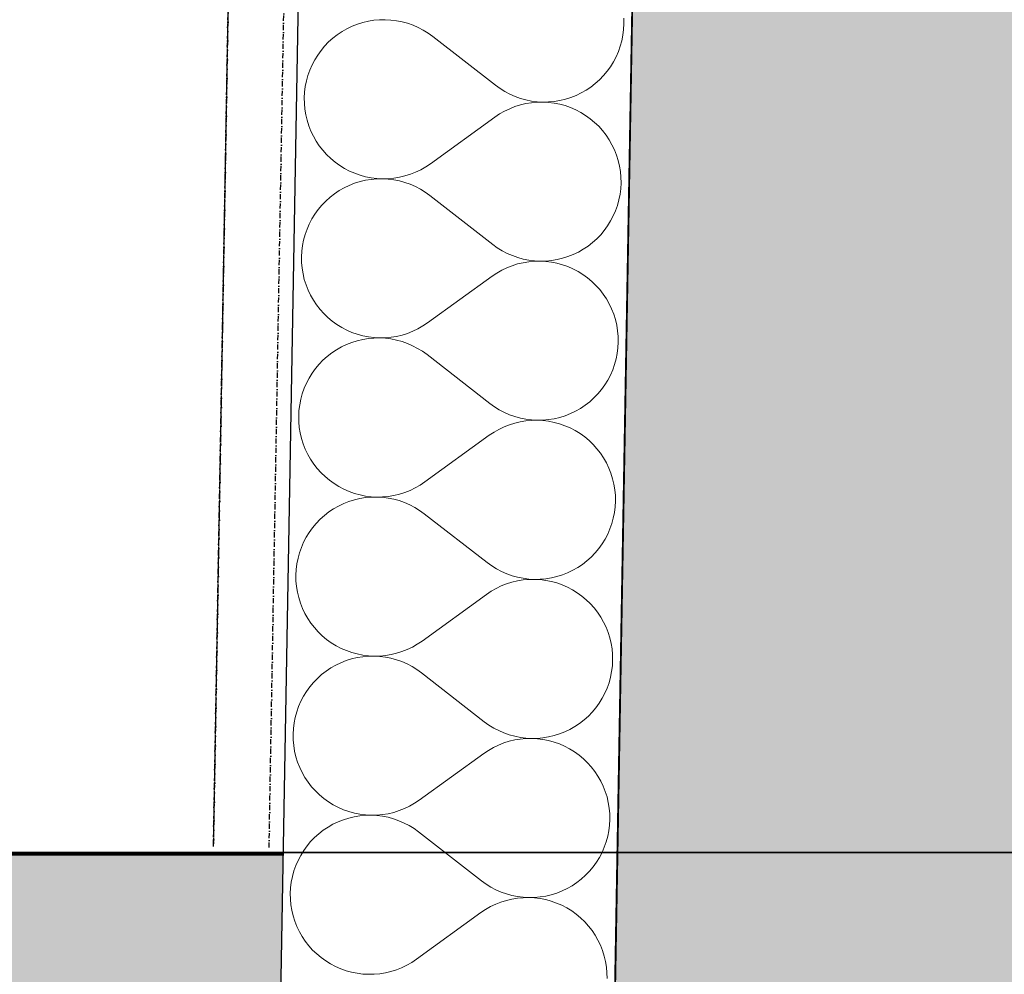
# Model space of a CAD drawing. Header units: millimetres. Extents: x -28761 to 4793, y -4271 to 20239.
# Tile 8 of 256: x -20761 to -20290, y 667 to 1125. Entities that reach past the tile are written whole.
import ezdxf

# ---------------------------------------------------------------- set-up
doc = ezdxf.new("R2010")
doc.units = ezdxf.units.MM
doc.header["$MEASUREMENT"] = 0
for name, pattern in [('Telekomunikacni vodic', [9.25, 3, -0.75, 3, -0.75, 0.125, -0.75, 0.125, -0.75]), ('Wipeout_Contour', [1000, 0, -1000]), ('Čerchovaná M', [4.5, 2.5, -0.85, 0.3, -0.85]), ('Čerchovaná S', [3.5, 1.5, -0.85, 0.3, -0.85])]:
    doc.linetypes.add(name, pattern=pattern)
for name, color, linetype in [('5._POHLED ZÁPADNÍ_1_2D prvky - obecné', 7, 'Continuous'), ('5._POHLED ZÁPADNÍ_1_Konstrukce - nenosné', 7, 'Continuous'), ('5._POHLED ZÁPADNÍ_1_Konstrukce - nosné', 7, 'Continuous'), ('5._POHLED ZÁPADNÍ_1_Nové_Konstrukce - nosné', 7, 'Continuous'), ('5._POHLED ZÁPADNÍ_1_Nové_Výplně - Povrchové', 7, 'Continuous'), ('5._POHLED ZÁPADNÍ_1_Nové_Výplně – Řezové', 7, 'Continuous'), ('5._POHLED ZÁPADNÍ_1_Nové_ZJEDNODUŠENÝ DVŮR', 7, 'Continuous'), ('5._POHLED ZÁPADNÍ_1_TZB - elektroinstalace', 7, 'Continuous'), ('5._POHLED ZÁPADNÍ_1_Výplně – Řezové', 7, 'Continuous')]:
    doc.layers.add(name, color=color, linetype=linetype)

# ---------------------------------------------------------------- blocks, each defined once
blk = doc.blocks.new('*X26', base_point=(-30186.65, -6515.26))
at = {"layer": '5._POHLED ZÁPADNÍ_1_Nové_Výplně – Řezové', "color": 21, "linetype": 'Continuous', "lineweight": 20, "true_color": 0xffaaaa}
for p, q in [((-20599.35, 1122.36), (-20601.89, 1121.36)), ((-20596.76, 1123.17), (-20599.35, 1122.36)), ((-20594.11, 1123.79), (-20596.76, 1123.17)), ((-20591.42, 1124.23), (-20594.11, 1123.79)), ((-20588.71, 1124.47), (-20591.42, 1124.23)), ((-20585.99, 1124.52), (-20588.71, 1124.47)), ((-20583.28, 1124.37), (-20585.99, 1124.52)), ((-20580.58, 1124.03), (-20583.28, 1124.37)), ((-20577.91, 1123.5), (-20580.58, 1124.03)), ((-20575.29, 1122.78), (-20577.91, 1123.5)), ((-20572.72, 1121.87), (-20575.29, 1122.78)), ((-20471.9, 1119.79), (-20471.75, 1122.51)), ((-20471.75, 1122.51), (-20471.8, 1125.23)), ((-20606.7, 1118.84), (-20608.97, 1117.33)), ((-20604.34, 1120.19), (-20606.7, 1118.84)), ((-20601.89, 1121.36), (-20604.34, 1120.19)), ((-20570.23, 1120.78), (-20572.72, 1121.87)), ((-20567.82, 1119.52), (-20570.23, 1120.78)), ((-20565.5, 1118.09), (-20567.82, 1119.52)), ((-20563.3, 1116.5), (-20565.5, 1118.09)), ((-20472.23, 1117.09), (-20471.9, 1119.79)), ((-20613.14, 1113.84), (-20615.03, 1111.89)), ((-20611.12, 1115.66), (-20613.14, 1113.84)), ((-20608.97, 1117.33), (-20611.12, 1115.66)), ((-20563.3, 1116.5), (-20533.23, 1093.11)), ((-20473.48, 1111.8), (-20472.76, 1114.42)), ((-20472.76, 1114.42), (-20472.23, 1117.09)), ((-20616.77, 1109.8), (-20618.36, 1107.59)), ((-20615.03, 1111.89), (-20616.77, 1109.8)), ((-20475.47, 1106.74), (-20474.39, 1109.23)), ((-20474.39, 1109.23), (-20473.48, 1111.8)), ((-20619.79, 1105.28), (-20621.06, 1102.87)), ((-20618.36, 1107.59), (-20619.79, 1105.28)), ((-20478.16, 1102.01), (-20476.73, 1104.33)), ((-20476.73, 1104.33), (-20475.47, 1106.74)), ((-20622.14, 1100.37), (-20623.05, 1097.81)), ((-20621.06, 1102.87), (-20622.14, 1100.37)), ((-20481.5, 1097.72), (-20479.76, 1099.81)), ((-20479.76, 1099.81), (-20478.16, 1102.01)), ((-20623.76, 1095.18), (-20624.3, 1092.52)), ((-20623.05, 1097.81), (-20623.76, 1095.18)), ((-20487.56, 1092.27), (-20485.41, 1093.94)), ((-20485.41, 1093.94), (-20483.39, 1095.76)), ((-20483.39, 1095.76), (-20481.5, 1097.72)), ((-20624.63, 1089.82), (-20624.78, 1087.1)), ((-20624.3, 1092.52), (-20624.63, 1089.82)), ((-20533.23, 1093.11), (-20531.02, 1091.52)), ((-20531.02, 1091.52), (-20528.71, 1090.08)), ((-20528.71, 1090.08), (-20526.3, 1088.82)), ((-20494.64, 1088.24), (-20492.19, 1089.42)), ((-20492.19, 1089.42), (-20489.82, 1090.76)), ((-20489.82, 1090.76), (-20487.56, 1092.27)), ((-20624.78, 1087.1), (-20624.73, 1084.38)), ((-20526.3, 1088.82), (-20523.81, 1087.73)), ((-20523.81, 1087.73), (-20521.24, 1086.83)), ((-20521.24, 1086.83), (-20518.62, 1086.11)), ((-20515.96, 1084.79), (-20518.65, 1084.35)), ((-20518.62, 1086.11), (-20515.95, 1085.57)), ((-20513.26, 1085.04), (-20515.96, 1084.79)), ((-20515.95, 1085.57), (-20513.25, 1085.23)), ((-20510.53, 1085.09), (-20513.26, 1085.04)), ((-20513.25, 1085.23), (-20510.53, 1085.09)), ((-20510.53, 1085.09), (-20507.81, 1085.14)), ((-20507.82, 1084.94), (-20510.53, 1085.09)), ((-20505.12, 1084.61), (-20507.82, 1084.94)), ((-20507.81, 1085.14), (-20505.11, 1085.38)), ((-20502.45, 1084.08), (-20505.12, 1084.61)), ((-20505.11, 1085.38), (-20502.42, 1085.81)), ((-20502.42, 1085.81), (-20499.77, 1086.44)), ((-20499.77, 1086.44), (-20497.18, 1087.25)), ((-20497.18, 1087.25), (-20494.64, 1088.24)), ((-20624.73, 1084.38), (-20624.49, 1081.67)), ((-20624.49, 1081.67), (-20624.05, 1078.98)), ((-20528.88, 1080.73), (-20531.24, 1079.39)), ((-20526.42, 1081.91), (-20528.88, 1080.73)), ((-20523.89, 1082.91), (-20526.42, 1081.91)), ((-20521.3, 1083.73), (-20523.89, 1082.91)), ((-20518.65, 1084.35), (-20521.3, 1083.73)), ((-20499.83, 1083.36), (-20502.45, 1084.08)), ((-20497.26, 1082.46), (-20499.83, 1083.36)), ((-20494.76, 1081.37), (-20497.26, 1082.46)), ((-20492.35, 1080.12), (-20494.76, 1081.37)), ((-20490.04, 1078.69), (-20492.35, 1080.12)), ((-20624.05, 1078.98), (-20623.42, 1076.34)), ((-20623.42, 1076.34), (-20622.61, 1073.74)), ((-20564.37, 1055.56), (-20533.5, 1077.87)), ((-20531.24, 1079.39), (-20533.5, 1077.87)), ((-20487.83, 1077.1), (-20490.04, 1078.69)), ((-20485.74, 1075.35), (-20487.83, 1077.1)), ((-20483.78, 1073.47), (-20485.74, 1075.35)), ((-20622.61, 1073.74), (-20621.61, 1071.21)), ((-20621.61, 1071.21), (-20620.44, 1068.76)), ((-20481.96, 1071.44), (-20483.78, 1073.47)), ((-20480.29, 1069.3), (-20481.96, 1071.44)), ((-20620.44, 1068.76), (-20619.09, 1066.39)), ((-20619.09, 1066.39), (-20617.58, 1064.13)), ((-20478.78, 1067.03), (-20480.29, 1069.3)), ((-20477.43, 1064.67), (-20478.78, 1067.03)), ((-20617.58, 1064.13), (-20615.91, 1061.98)), ((-20615.91, 1061.98), (-20614.09, 1059.96)), ((-20476.26, 1062.22), (-20477.43, 1064.67)), ((-20475.26, 1059.69), (-20476.26, 1062.22)), ((-20614.09, 1059.96), (-20612.13, 1058.07)), ((-20612.13, 1058.07), (-20610.04, 1056.33)), ((-20610.04, 1056.33), (-20607.83, 1054.74)), ((-20474.45, 1057.09), (-20475.26, 1059.69)), ((-20473.82, 1054.44), (-20474.45, 1057.09)), ((-20607.83, 1054.74), (-20605.52, 1053.31)), ((-20605.52, 1053.31), (-20603.11, 1052.05)), ((-20603.11, 1052.05), (-20600.61, 1050.97)), ((-20573.98, 1050.52), (-20571.45, 1051.52)), ((-20571.45, 1051.52), (-20569, 1052.69)), ((-20569, 1052.69), (-20566.63, 1054.04)), ((-20566.63, 1054.04), (-20564.37, 1055.56)), ((-20473.38, 1051.76), (-20473.82, 1054.44)), ((-20473.14, 1049.05), (-20473.38, 1051.76)), ((-20598.1, 1046.99), (-20600.7, 1046.18)), ((-20600.61, 1050.97), (-20598.04, 1050.07)), ((-20595.45, 1047.62), (-20598.1, 1046.99)), ((-20598.04, 1050.07), (-20595.42, 1049.35)), ((-20592.77, 1048.05), (-20595.45, 1047.62)), ((-20595.42, 1049.35), (-20592.75, 1048.82)), ((-20590.06, 1048.29), (-20592.77, 1048.05)), ((-20592.75, 1048.82), (-20590.05, 1048.48)), ((-20587.34, 1048.34), (-20590.06, 1048.29)), ((-20590.05, 1048.48), (-20587.34, 1048.34)), ((-20587.34, 1048.34), (-20584.62, 1048.39)), ((-20584.62, 1048.19), (-20587.34, 1048.34)), ((-20584.62, 1048.39), (-20581.91, 1048.64)), ((-20581.92, 1047.85), (-20584.62, 1048.19)), ((-20579.25, 1047.32), (-20581.92, 1047.85)), ((-20581.91, 1048.64), (-20579.22, 1049.07)), ((-20576.63, 1046.6), (-20579.25, 1047.32)), ((-20579.22, 1049.07), (-20576.57, 1049.7)), ((-20576.57, 1049.7), (-20573.98, 1050.52)), ((-20473.09, 1046.33), (-20473.14, 1049.05)), ((-20608.05, 1042.66), (-20610.31, 1041.15)), ((-20605.68, 1044.01), (-20608.05, 1042.66)), ((-20603.23, 1045.18), (-20605.68, 1044.01)), ((-20600.7, 1046.18), (-20603.23, 1045.18)), ((-20574.06, 1045.69), (-20576.63, 1046.6)), ((-20571.57, 1044.61), (-20574.06, 1045.69)), ((-20569.16, 1043.34), (-20571.57, 1044.61)), ((-20566.85, 1041.91), (-20569.16, 1043.34)), ((-20473.58, 1040.91), (-20473.24, 1043.61)), ((-20473.24, 1043.61), (-20473.09, 1046.33)), ((-20614.48, 1037.67), (-20616.37, 1035.71)), ((-20612.46, 1039.48), (-20614.48, 1037.67)), ((-20610.31, 1041.15), (-20612.46, 1039.48)), ((-20564.64, 1040.32), (-20566.85, 1041.91)), ((-20564.64, 1040.32), (-20534.57, 1016.93)), ((-20474.83, 1035.62), (-20474.11, 1038.24)), ((-20474.11, 1038.24), (-20473.58, 1040.91)), ((-20618.11, 1033.62), (-20619.71, 1031.41)), ((-20616.37, 1035.71), (-20618.11, 1033.62)), ((-20476.82, 1030.56), (-20475.73, 1033.05)), ((-20475.73, 1033.05), (-20474.83, 1035.62)), ((-20621.14, 1029.1), (-20622.4, 1026.69)), ((-20619.71, 1031.41), (-20621.14, 1029.1)), ((-20479.51, 1025.83), (-20478.08, 1028.15)), ((-20478.08, 1028.15), (-20476.82, 1030.56)), ((-20623.48, 1024.19), (-20624.39, 1021.63)), ((-20622.4, 1026.69), (-20623.48, 1024.19)), ((-20482.84, 1021.54), (-20481.1, 1023.63)), ((-20481.1, 1023.63), (-20479.51, 1025.83)), ((-20625.11, 1019.01), (-20625.64, 1016.34)), ((-20624.39, 1021.63), (-20625.11, 1019.01)), ((-20486.76, 1017.76), (-20484.73, 1019.58)), ((-20484.73, 1019.58), (-20482.84, 1021.54)), ((-20625.64, 1016.34), (-20625.98, 1013.64)), ((-20534.57, 1016.93), (-20532.37, 1015.34)), ((-20532.37, 1015.34), (-20530.05, 1013.91)), ((-20530.05, 1013.91), (-20527.64, 1012.64)), ((-20493.53, 1013.24), (-20491.17, 1014.58)), ((-20491.17, 1014.58), (-20488.9, 1016.1)), ((-20488.9, 1016.1), (-20486.76, 1017.76)), ((-20625.98, 1013.64), (-20626.12, 1010.92)), ((-20626.12, 1010.92), (-20626.07, 1008.2)), ((-20527.64, 1012.64), (-20525.15, 1011.56)), ((-20525.15, 1011.56), (-20522.58, 1010.65)), ((-20522.58, 1010.65), (-20519.96, 1009.93)), ((-20519.96, 1009.93), (-20517.29, 1009.4)), ((-20517.29, 1009.4), (-20514.59, 1009.06)), ((-20514.59, 1009.06), (-20511.88, 1008.91)), ((-20509.16, 1008.96), (-20506.45, 1009.2)), ((-20506.45, 1009.2), (-20503.76, 1009.63)), ((-20503.76, 1009.63), (-20501.11, 1010.26)), ((-20501.11, 1010.26), (-20498.52, 1011.07)), ((-20498.52, 1011.07), (-20495.98, 1012.07)), ((-20495.98, 1012.07), (-20493.53, 1013.24)), ((-20626.07, 1008.2), (-20625.83, 1005.49)), ((-20625.83, 1005.49), (-20625.39, 1002.81)), ((-20530.22, 1004.56), (-20532.58, 1003.21)), ((-20527.76, 1005.73), (-20530.22, 1004.56)), ((-20525.23, 1006.73), (-20527.76, 1005.73)), ((-20522.64, 1007.55), (-20525.23, 1006.73)), ((-20519.99, 1008.18), (-20522.64, 1007.55)), ((-20517.31, 1008.61), (-20519.99, 1008.18)), ((-20514.6, 1008.86), (-20517.31, 1008.61)), ((-20511.88, 1008.91), (-20514.6, 1008.86)), ((-20511.88, 1008.91), (-20509.16, 1008.96)), ((-20509.16, 1008.77), (-20511.88, 1008.91)), ((-20506.46, 1008.43), (-20509.16, 1008.77)), ((-20503.79, 1007.9), (-20506.46, 1008.43)), ((-20501.17, 1007.18), (-20503.79, 1007.9)), ((-20498.6, 1006.28), (-20501.17, 1007.18)), ((-20496.11, 1005.2), (-20498.6, 1006.28)), ((-20493.69, 1003.94), (-20496.11, 1005.2)), ((-20625.39, 1002.81), (-20624.76, 1000.16)), ((-20624.76, 1000.16), (-20623.95, 997.56)), ((-20565.71, 979.38), (-20534.84, 1001.69)), ((-20532.58, 1003.21), (-20534.84, 1001.69)), ((-20491.38, 1002.51), (-20493.69, 1003.94)), ((-20489.17, 1000.92), (-20491.38, 1002.51)), ((-20487.08, 999.18), (-20489.17, 1000.92)), ((-20623.95, 997.56), (-20622.95, 995.03)), ((-20622.95, 995.03), (-20621.78, 992.58)), ((-20485.12, 997.29), (-20487.08, 999.18)), ((-20483.3, 995.26), (-20485.12, 997.29)), ((-20481.63, 993.12), (-20483.3, 995.26)), ((-20621.78, 992.58), (-20620.43, 990.21)), ((-20620.43, 990.21), (-20618.92, 987.95)), ((-20480.12, 990.86), (-20481.63, 993.12)), ((-20478.77, 988.49), (-20480.12, 990.86)), ((-20618.92, 987.95), (-20617.25, 985.81)), ((-20617.25, 985.81), (-20615.43, 983.78)), ((-20477.6, 986.04), (-20478.77, 988.49)), ((-20476.6, 983.51), (-20477.6, 986.04)), ((-20615.43, 983.78), (-20613.47, 981.89)), ((-20613.47, 981.89), (-20611.38, 980.15)), ((-20475.79, 980.91), (-20476.6, 983.51)), ((-20475.16, 978.26), (-20475.79, 980.91)), ((-20611.38, 980.15), (-20609.17, 978.56)), ((-20609.17, 978.56), (-20606.86, 977.13)), ((-20606.86, 977.13), (-20604.45, 975.87)), ((-20572.79, 975.34), (-20570.34, 976.51)), ((-20570.34, 976.51), (-20567.97, 977.86)), ((-20567.97, 977.86), (-20565.71, 979.38)), ((-20474.73, 975.58), (-20475.16, 978.26)), ((-20604.45, 975.87), (-20601.95, 974.79)), ((-20601.95, 974.79), (-20599.39, 973.89)), ((-20596.79, 971.44), (-20599.44, 970.81)), ((-20599.39, 973.89), (-20596.76, 973.17)), ((-20594.11, 971.87), (-20596.79, 971.44)), ((-20596.76, 973.17), (-20594.09, 972.64)), ((-20591.4, 972.11), (-20594.11, 971.87)), ((-20594.09, 972.64), (-20591.39, 972.3)), ((-20588.68, 972.16), (-20591.4, 972.11)), ((-20591.39, 972.3), (-20588.68, 972.16)), ((-20588.68, 972.16), (-20585.96, 972.21)), ((-20585.96, 972.01), (-20588.68, 972.16)), ((-20585.96, 972.21), (-20583.25, 972.46)), ((-20583.26, 971.67), (-20585.96, 972.01)), ((-20580.59, 971.14), (-20583.26, 971.67)), ((-20583.25, 972.46), (-20580.56, 972.89)), ((-20580.56, 972.89), (-20577.92, 973.52)), ((-20577.92, 973.52), (-20575.32, 974.34)), ((-20575.32, 974.34), (-20572.79, 975.34)), ((-20474.48, 972.87), (-20474.73, 975.58)), ((-20474.43, 970.15), (-20474.48, 972.87)), ((-20607.02, 967.83), (-20609.39, 966.49)), ((-20604.57, 969), (-20607.02, 967.83)), ((-20602.04, 970), (-20604.57, 969)), ((-20599.44, 970.81), (-20602.04, 970)), ((-20577.97, 970.42), (-20580.59, 971.14)), ((-20575.4, 969.51), (-20577.97, 970.42)), ((-20572.91, 968.43), (-20575.4, 969.51)), ((-20570.5, 967.16), (-20572.91, 968.43)), ((-20568.19, 965.73), (-20570.5, 967.16)), ((-20474.92, 964.73), (-20474.58, 967.43)), ((-20474.58, 967.43), (-20474.43, 970.15)), ((-20613.8, 963.31), (-20615.82, 961.49)), ((-20611.65, 964.97), (-20613.8, 963.31)), ((-20609.39, 966.49), (-20611.65, 964.97)), ((-20565.98, 964.14), (-20568.19, 965.73)), ((-20565.98, 964.14), (-20535.91, 940.75)), ((-20476.17, 959.44), (-20475.45, 962.06)), ((-20475.45, 962.06), (-20474.92, 964.73)), ((-20619.46, 957.44), (-20621.05, 955.24)), ((-20617.71, 959.53), (-20619.46, 957.44)), ((-20615.82, 961.49), (-20617.71, 959.53)), ((-20477.07, 956.88), (-20476.17, 959.44)), ((-20622.48, 952.92), (-20623.74, 950.51)), ((-20621.05, 955.24), (-20622.48, 952.92)), ((-20479.42, 951.97), (-20478.16, 954.38)), ((-20478.16, 954.38), (-20477.07, 956.88)), ((-20624.82, 948.02), (-20625.73, 945.45)), ((-20623.74, 950.51), (-20624.82, 948.02)), ((-20482.44, 947.45), (-20480.85, 949.66)), ((-20480.85, 949.66), (-20479.42, 951.97)), ((-20625.73, 945.45), (-20626.45, 942.83)), ((-20488.1, 941.59), (-20486.07, 943.4)), ((-20486.07, 943.4), (-20484.18, 945.36)), ((-20484.18, 945.36), (-20482.44, 947.45)), ((-20626.98, 940.16), (-20627.32, 937.46)), ((-20626.45, 942.83), (-20626.98, 940.16)), ((-20535.91, 940.75), (-20533.71, 939.16)), ((-20533.71, 939.16), (-20531.39, 937.73)), ((-20494.87, 937.06), (-20492.51, 938.41)), ((-20492.51, 938.41), (-20490.25, 939.92)), ((-20490.25, 939.92), (-20488.1, 941.59)), ((-20627.32, 937.46), (-20627.46, 934.74)), ((-20627.46, 934.74), (-20627.41, 932.02)), ((-20531.39, 937.73), (-20528.98, 936.46)), ((-20528.98, 936.46), (-20526.49, 935.38)), ((-20526.49, 935.38), (-20523.92, 934.47)), ((-20523.92, 934.47), (-20521.3, 933.75)), ((-20521.3, 933.75), (-20518.63, 933.22)), ((-20505.1, 933.45), (-20502.45, 934.08)), ((-20502.45, 934.08), (-20499.86, 934.89)), ((-20499.86, 934.89), (-20497.33, 935.89)), ((-20497.33, 935.89), (-20494.87, 937.06)), ((-20627.41, 932.02), (-20627.17, 929.31)), ((-20627.17, 929.31), (-20626.73, 926.63)), ((-20529.11, 929.55), (-20531.56, 928.38)), ((-20526.57, 930.55), (-20529.11, 929.55)), ((-20523.98, 931.37), (-20526.57, 930.55)), ((-20521.33, 932), (-20523.98, 931.37)), ((-20518.65, 932.43), (-20521.33, 932)), ((-20515.94, 932.68), (-20518.65, 932.43)), ((-20518.63, 933.22), (-20515.93, 932.88)), ((-20513.22, 932.73), (-20515.94, 932.68)), ((-20515.93, 932.88), (-20513.22, 932.73)), ((-20513.22, 932.73), (-20510.5, 932.78)), ((-20510.5, 932.59), (-20513.22, 932.73)), ((-20510.5, 932.78), (-20507.79, 933.02)), ((-20507.8, 932.25), (-20510.5, 932.59)), ((-20505.13, 931.72), (-20507.8, 932.25)), ((-20507.79, 933.02), (-20505.1, 933.45)), ((-20502.51, 931), (-20505.13, 931.72)), ((-20499.94, 930.1), (-20502.51, 931)), ((-20497.45, 929.02), (-20499.94, 930.1)), ((-20495.04, 927.76), (-20497.45, 929.02)), ((-20626.73, 926.63), (-20626.11, 923.98)), ((-20567.06, 903.2), (-20536.18, 925.51)), ((-20533.92, 927.03), (-20536.18, 925.51)), ((-20531.56, 928.38), (-20533.92, 927.03)), ((-20492.72, 926.33), (-20495.04, 927.76)), ((-20490.51, 924.74), (-20492.72, 926.33)), ((-20488.42, 923), (-20490.51, 924.74)), ((-20626.11, 923.98), (-20625.29, 921.38)), ((-20625.29, 921.38), (-20624.3, 918.85)), ((-20486.47, 921.11), (-20488.42, 923)), ((-20484.65, 919.09), (-20486.47, 921.11)), ((-20624.3, 918.85), (-20623.12, 916.4)), ((-20623.12, 916.4), (-20621.77, 914.04)), ((-20482.98, 916.94), (-20484.65, 919.09)), ((-20481.46, 914.68), (-20482.98, 916.94)), ((-20621.77, 914.04), (-20620.26, 911.77)), ((-20620.26, 911.77), (-20618.59, 909.63)), ((-20480.12, 912.31), (-20481.46, 914.68)), ((-20478.94, 909.86), (-20480.12, 912.31)), ((-20618.59, 909.63), (-20616.77, 907.6)), ((-20616.77, 907.6), (-20614.81, 905.72)), ((-20614.81, 905.72), (-20612.72, 903.97)), ((-20477.94, 907.33), (-20478.94, 909.86)), ((-20477.13, 904.73), (-20477.94, 907.33)), ((-20612.72, 903.97), (-20610.52, 902.38)), ((-20610.52, 902.38), (-20608.2, 900.95)), ((-20608.2, 900.95), (-20605.79, 899.7)), ((-20571.68, 900.33), (-20569.32, 901.68)), ((-20569.32, 901.68), (-20567.06, 903.2)), ((-20476.5, 902.09), (-20477.13, 904.73)), ((-20476.07, 899.4), (-20476.5, 902.09)), ((-20605.79, 899.7), (-20603.29, 898.61)), ((-20603.29, 898.61), (-20600.73, 897.71)), ((-20600.73, 897.71), (-20598.1, 896.99)), ((-20598.1, 896.99), (-20595.43, 896.46)), ((-20592.74, 895.93), (-20595.45, 895.69)), ((-20595.43, 896.46), (-20592.74, 896.13)), ((-20592.74, 896.13), (-20590.02, 895.98)), ((-20590.02, 895.98), (-20592.74, 895.93)), ((-20590.02, 895.98), (-20587.3, 896.03)), ((-20587.3, 895.84), (-20590.02, 895.98)), ((-20587.3, 896.03), (-20584.59, 896.28)), ((-20584.59, 896.28), (-20581.9, 896.72)), ((-20581.9, 896.72), (-20579.26, 897.34)), ((-20579.26, 897.34), (-20576.66, 898.16)), ((-20576.66, 898.16), (-20574.13, 899.16)), ((-20574.13, 899.16), (-20571.68, 900.33)), ((-20475.82, 896.69), (-20476.07, 899.4)), ((-20475.77, 893.97), (-20475.82, 896.69)), ((-20608.36, 891.65), (-20610.73, 890.31)), ((-20605.91, 892.83), (-20608.36, 891.65)), ((-20603.38, 893.82), (-20605.91, 892.83)), ((-20600.78, 894.63), (-20603.38, 893.82)), ((-20598.13, 895.26), (-20600.78, 894.63)), ((-20595.45, 895.69), (-20598.13, 895.26)), ((-20584.6, 895.49), (-20587.3, 895.84)), ((-20581.93, 894.96), (-20584.6, 895.49)), ((-20579.31, 894.24), (-20581.93, 894.96)), ((-20576.75, 893.34), (-20579.31, 894.24)), ((-20574.25, 892.25), (-20576.75, 893.34)), ((-20571.84, 890.99), (-20574.25, 892.25)), ((-20476.26, 888.55), (-20475.92, 891.25)), ((-20475.92, 891.25), (-20475.77, 893.97)), ((-20615.14, 887.13), (-20617.16, 885.31)), ((-20612.99, 888.8), (-20615.14, 887.13)), ((-20610.73, 890.31), (-20612.99, 888.8)), ((-20569.53, 889.55), (-20571.84, 890.99)), ((-20567.32, 887.96), (-20569.53, 889.55)), ((-20567.32, 887.96), (-20537.25, 864.57)), ((-20476.79, 885.89), (-20476.26, 888.55)), ((-20619.05, 883.35), (-20620.8, 881.26)), ((-20617.16, 885.31), (-20619.05, 883.35)), ((-20478.41, 880.7), (-20477.51, 883.26)), ((-20477.51, 883.26), (-20476.79, 885.89)), ((-20622.39, 879.06), (-20623.82, 876.74)), ((-20620.8, 881.26), (-20622.39, 879.06)), ((-20480.76, 875.79), (-20479.5, 878.2)), ((-20479.5, 878.2), (-20478.41, 880.7)), ((-20625.08, 874.33), (-20626.16, 871.84)), ((-20623.82, 876.74), (-20625.08, 874.33)), ((-20483.78, 871.27), (-20482.19, 873.48)), ((-20482.19, 873.48), (-20480.76, 875.79)), ((-20627.07, 869.27), (-20627.79, 866.65)), ((-20626.16, 871.84), (-20627.07, 869.27)), ((-20487.41, 867.22), (-20485.52, 869.18)), ((-20485.52, 869.18), (-20483.78, 871.27)), ((-20628.32, 863.98), (-20628.66, 861.28)), ((-20627.79, 866.65), (-20628.32, 863.98)), ((-20537.25, 864.57), (-20535.05, 862.98)), ((-20535.05, 862.98), (-20532.74, 861.55)), ((-20493.85, 862.23), (-20491.59, 863.74)), ((-20491.59, 863.74), (-20489.44, 865.41)), ((-20489.44, 865.41), (-20487.41, 867.22)), ((-20628.66, 861.28), (-20628.8, 858.56)), ((-20628.8, 858.56), (-20628.75, 855.84)), ((-20532.74, 861.55), (-20530.33, 860.29)), ((-20530.33, 860.29), (-20527.83, 859.2)), ((-20527.83, 859.2), (-20525.27, 858.29)), ((-20525.27, 858.29), (-20522.64, 857.57)), ((-20503.8, 857.9), (-20501.2, 858.71)), ((-20501.2, 858.71), (-20498.67, 859.71)), ((-20498.67, 859.71), (-20496.21, 860.88)), ((-20496.21, 860.88), (-20493.85, 862.23)), ((-20628.75, 855.84), (-20628.51, 853.13)), ((-20527.92, 854.37), (-20530.45, 853.38)), ((-20525.32, 855.19), (-20527.92, 854.37)), ((-20522.67, 855.82), (-20525.32, 855.19)), ((-20519.99, 856.26), (-20522.67, 855.82)), ((-20522.64, 857.57), (-20519.97, 857.04)), ((-20517.28, 856.5), (-20519.99, 856.26)), ((-20519.97, 857.04), (-20517.28, 856.7)), ((-20517.28, 856.7), (-20514.56, 856.55)), ((-20514.56, 856.55), (-20517.28, 856.5)), ((-20514.56, 856.55), (-20511.84, 856.6)), ((-20511.84, 856.41), (-20514.56, 856.55)), ((-20511.84, 856.6), (-20509.13, 856.84)), ((-20509.14, 856.07), (-20511.84, 856.41)), ((-20506.47, 855.54), (-20509.14, 856.07)), ((-20509.13, 856.84), (-20506.44, 857.28)), ((-20503.85, 854.83), (-20506.47, 855.54)), ((-20506.44, 857.28), (-20503.8, 857.9)), ((-20501.28, 853.92), (-20503.85, 854.83)), ((-20498.79, 852.84), (-20501.28, 853.92)), ((-20628.51, 853.13), (-20628.07, 850.45)), ((-20628.07, 850.45), (-20627.45, 847.8)), ((-20568.4, 827.02), (-20537.52, 849.34)), ((-20535.26, 850.85), (-20537.52, 849.34)), ((-20532.9, 852.2), (-20535.26, 850.85)), ((-20530.45, 853.38), (-20532.9, 852.2)), ((-20496.38, 851.58), (-20498.79, 852.84)), ((-20494.06, 850.15), (-20496.38, 851.58)), ((-20491.85, 848.56), (-20494.06, 850.15)), ((-20627.45, 847.8), (-20626.63, 845.21)), ((-20626.63, 845.21), (-20625.64, 842.67)), ((-20489.77, 846.82), (-20491.85, 848.56)), ((-20487.81, 844.93), (-20489.77, 846.82)), ((-20485.99, 842.91), (-20487.81, 844.93)), ((-20625.64, 842.67), (-20624.46, 840.22)), ((-20624.46, 840.22), (-20623.11, 837.86)), ((-20484.32, 840.76), (-20485.99, 842.91)), ((-20482.8, 838.5), (-20484.32, 840.76)), ((-20623.11, 837.86), (-20621.6, 835.6)), ((-20621.6, 835.6), (-20619.93, 833.45)), ((-20481.46, 836.13), (-20482.8, 838.5)), ((-20480.28, 833.68), (-20481.46, 836.13)), ((-20619.93, 833.45), (-20618.11, 831.43)), ((-20618.11, 831.43), (-20616.15, 829.54)), ((-20479.29, 831.15), (-20480.28, 833.68)), ((-20478.47, 828.55), (-20479.29, 831.15)), ((-20616.15, 829.54), (-20614.07, 827.79)), ((-20614.07, 827.79), (-20611.86, 826.2)), ((-20611.86, 826.2), (-20609.54, 824.78)), ((-20573.02, 824.16), (-20570.66, 825.51)), ((-20570.66, 825.51), (-20568.4, 827.02)), ((-20477.84, 825.91), (-20478.47, 828.55)), ((-20477.41, 823.22), (-20477.84, 825.91)), ((-20609.54, 824.78), (-20607.13, 823.52)), ((-20607.13, 823.52), (-20604.64, 822.43)), ((-20604.64, 822.43), (-20602.07, 821.53)), ((-20602.07, 821.53), (-20599.44, 820.81)), ((-20599.44, 820.81), (-20596.78, 820.28)), ((-20585.93, 820.1), (-20583.25, 820.54)), ((-20583.25, 820.54), (-20580.6, 821.17)), ((-20580.6, 821.17), (-20578, 821.98)), ((-20578, 821.98), (-20575.47, 822.98)), ((-20575.47, 822.98), (-20573.02, 824.16)), ((-20477.17, 820.51), (-20477.41, 823.22)), ((-20477.12, 817.79), (-20477.17, 820.51)), ((-20607.25, 816.65), (-20609.71, 815.47)), ((-20604.72, 817.64), (-20607.25, 816.65)), ((-20602.12, 818.46), (-20604.72, 817.64)), ((-20599.48, 819.08), (-20602.12, 818.46)), ((-20596.79, 819.51), (-20599.48, 819.08)), ((-20594.08, 819.76), (-20596.79, 819.51)), ((-20596.78, 820.28), (-20594.08, 819.95)), ((-20594.08, 819.95), (-20591.36, 819.8)), ((-20591.36, 819.8), (-20594.08, 819.76)), ((-20591.36, 819.8), (-20588.64, 819.85)), ((-20588.64, 819.66), (-20591.36, 819.8)), ((-20588.64, 819.85), (-20585.93, 820.1)), ((-20585.94, 819.32), (-20588.64, 819.66)), ((-20583.28, 818.78), (-20585.94, 819.32)), ((-20580.65, 818.06), (-20583.28, 818.78)), ((-20578.09, 817.16), (-20580.65, 818.06)), ((-20575.59, 816.07), (-20578.09, 817.16)), ((-20573.18, 814.81), (-20575.59, 816.07)), ((-20477.26, 815.07), (-20477.12, 817.79)), ((-20614.33, 812.62), (-20616.48, 810.95)), ((-20612.07, 814.13), (-20614.33, 812.62)), ((-20609.71, 815.47), (-20612.07, 814.13)), ((-20570.87, 813.38), (-20573.18, 814.81)), ((-20568.66, 811.78), (-20570.87, 813.38)), ((-20568.66, 811.78), (-20538.6, 788.39)), ((-20478.13, 809.71), (-20477.6, 812.38)), ((-20477.6, 812.38), (-20477.26, 815.07)), ((-20620.39, 807.17), (-20622.14, 805.09)), ((-20618.51, 809.13), (-20620.39, 807.17)), ((-20616.48, 810.95), (-20618.51, 809.13)), ((-20479.75, 804.52), (-20478.85, 807.08)), ((-20478.85, 807.08), (-20478.13, 809.71)), ((-20623.73, 802.88), (-20625.16, 800.56)), ((-20622.14, 805.09), (-20623.73, 802.88)), ((-20482.1, 799.61), (-20480.84, 802.02)), ((-20480.84, 802.02), (-20479.75, 804.52)), ((-20626.42, 798.15), (-20627.51, 795.66)), ((-20625.16, 800.56), (-20626.42, 798.15)), ((-20485.12, 795.09), (-20483.53, 797.3)), ((-20483.53, 797.3), (-20482.1, 799.61)), ((-20628.41, 793.09), (-20629.13, 790.47)), ((-20627.51, 795.66), (-20628.41, 793.09)), ((-20488.76, 791.05), (-20486.87, 793)), ((-20486.87, 793), (-20485.12, 795.09)), ((-20629.66, 787.8), (-20630, 785.1)), ((-20629.13, 790.47), (-20629.66, 787.8)), ((-20538.6, 788.39), (-20536.39, 786.8)), ((-20495.19, 786.05), (-20492.93, 787.56)), ((-20492.93, 787.56), (-20490.78, 789.23)), ((-20490.78, 789.23), (-20488.76, 791.05)), ((-20630, 785.1), (-20630.14, 782.39)), ((-20536.39, 786.8), (-20534.08, 785.37)), ((-20534.08, 785.37), (-20531.67, 784.11)), ((-20531.67, 784.11), (-20529.17, 783.02)), ((-20529.17, 783.02), (-20526.61, 782.11)), ((-20502.54, 782.53), (-20500.01, 783.53)), ((-20500.01, 783.53), (-20497.55, 784.7)), ((-20497.55, 784.7), (-20495.19, 786.05)), ((-20630.14, 782.39), (-20630.09, 779.66)), ((-20630.09, 779.66), (-20629.85, 776.96)), ((-20529.26, 778.2), (-20531.79, 777.2)), ((-20526.66, 779.01), (-20529.26, 778.2)), ((-20524.02, 779.64), (-20526.66, 779.01)), ((-20526.61, 782.11), (-20523.98, 781.39)), ((-20521.33, 780.08), (-20524.02, 779.64)), ((-20523.98, 781.39), (-20521.32, 780.86)), ((-20518.62, 780.32), (-20521.33, 780.08)), ((-20521.32, 780.86), (-20518.62, 780.52)), ((-20518.62, 780.52), (-20515.9, 780.37)), ((-20515.9, 780.37), (-20518.62, 780.32)), ((-20515.9, 780.37), (-20513.18, 780.42)), ((-20513.18, 780.23), (-20515.9, 780.37)), ((-20513.18, 780.42), (-20510.47, 780.66)), ((-20510.48, 779.89), (-20513.18, 780.23)), ((-20507.82, 779.36), (-20510.48, 779.89)), ((-20510.47, 780.66), (-20507.79, 781.1)), ((-20505.19, 778.65), (-20507.82, 779.36)), ((-20507.79, 781.1), (-20505.14, 781.72)), ((-20502.63, 777.74), (-20505.19, 778.65)), ((-20505.14, 781.72), (-20502.54, 782.53)), ((-20629.85, 776.96), (-20629.42, 774.27)), ((-20629.42, 774.27), (-20628.79, 771.62)), ((-20536.6, 774.67), (-20538.86, 773.16)), ((-20534.24, 776.02), (-20536.6, 774.67)), ((-20531.79, 777.2), (-20534.24, 776.02)), ((-20500.13, 776.66), (-20502.63, 777.74)), ((-20497.72, 775.4), (-20500.13, 776.66)), ((-20495.4, 773.97), (-20497.72, 775.4)), ((-20493.2, 772.38), (-20495.4, 773.97)), ((-20628.79, 771.62), (-20627.98, 769.03)), ((-20627.98, 769.03), (-20626.98, 766.5)), ((-20569.74, 750.84), (-20538.86, 773.16)), ((-20491.11, 770.64), (-20493.2, 772.38)), ((-20489.15, 768.75), (-20491.11, 770.64)), ((-20487.33, 766.73), (-20489.15, 768.75)), ((-20626.98, 766.5), (-20625.8, 764.04)), ((-20625.8, 764.04), (-20624.46, 761.68)), ((-20485.66, 764.58), (-20487.33, 766.73)), ((-20484.15, 762.32), (-20485.66, 764.58)), ((-20624.46, 761.68), (-20622.94, 759.42)), ((-20622.94, 759.42), (-20621.27, 757.27)), ((-20482.8, 759.96), (-20484.15, 762.32)), ((-20481.62, 757.5), (-20482.8, 759.96)), ((-20621.27, 757.27), (-20619.45, 755.25)), ((-20619.45, 755.25), (-20617.5, 753.36)), ((-20480.63, 754.97), (-20481.62, 757.5)), ((-20479.81, 752.38), (-20480.63, 754.97)), ((-20617.5, 753.36), (-20615.41, 751.62)), ((-20615.41, 751.62), (-20613.2, 750.03)), ((-20613.2, 750.03), (-20610.88, 748.6)), ((-20572, 749.33), (-20569.74, 750.84)), ((-20479.19, 749.73), (-20479.81, 752.38)), ((-20478.75, 747.04), (-20479.19, 749.73)), ((-20610.88, 748.6), (-20608.47, 747.34)), ((-20608.47, 747.34), (-20605.98, 746.25)), ((-20605.98, 746.25), (-20603.41, 745.35)), ((-20603.41, 745.35), (-20600.79, 744.63)), ((-20584.59, 744.36), (-20581.94, 744.99)), ((-20581.94, 744.99), (-20579.34, 745.8)), ((-20579.34, 745.8), (-20576.81, 746.8)), ((-20576.81, 746.8), (-20574.36, 747.98)), ((-20574.36, 747.98), (-20572, 749.33)), ((-20478.51, 744.33), (-20478.75, 747.04)), ((-20608.59, 740.47), (-20611.05, 739.3)), ((-20606.06, 741.46), (-20608.59, 740.47)), ((-20603.46, 742.28), (-20606.06, 741.46)), ((-20600.82, 742.9), (-20603.46, 742.28)), ((-20598.13, 743.34), (-20600.82, 742.9)), ((-20600.79, 744.63), (-20598.12, 744.1)), ((-20595.42, 743.58), (-20598.13, 743.34)), ((-20598.12, 744.1), (-20595.42, 743.77)), ((-20595.42, 743.77), (-20592.7, 743.62)), ((-20592.7, 743.62), (-20595.42, 743.58)), ((-20592.7, 743.62), (-20589.98, 743.68)), ((-20589.98, 743.48), (-20592.7, 743.62)), ((-20589.98, 743.68), (-20587.27, 743.92)), ((-20587.29, 743.14), (-20589.98, 743.48)), ((-20584.62, 742.61), (-20587.29, 743.14)), ((-20587.27, 743.92), (-20584.59, 744.36)), ((-20581.99, 741.88), (-20584.62, 742.61)), ((-20579.43, 740.98), (-20581.99, 741.88)), ((-20576.94, 739.89), (-20579.43, 740.98)), ((-20478.6, 738.9), (-20478.46, 741.61)), ((-20478.46, 741.61), (-20478.51, 744.33)), ((-20615.67, 736.44), (-20617.82, 734.77)), ((-20613.41, 737.95), (-20615.67, 736.44)), ((-20611.05, 739.3), (-20613.41, 737.95)), ((-20574.53, 738.63), (-20576.94, 739.89)), ((-20572.21, 737.2), (-20574.53, 738.63)), ((-20570.01, 735.6), (-20572.21, 737.2)), ((-20570.01, 735.6), (-20539.94, 712.21)), ((-20479.47, 733.53), (-20478.94, 736.2)), ((-20478.94, 736.2), (-20478.6, 738.9)), ((-20621.74, 730.99), (-20623.48, 728.91)), ((-20619.85, 732.95), (-20621.74, 730.99)), ((-20617.82, 734.77), (-20619.85, 732.95)), ((-20481.1, 728.34), (-20480.19, 730.9)), ((-20480.19, 730.9), (-20479.47, 733.53)), ((-20625.07, 726.7), (-20626.5, 724.39)), ((-20623.48, 728.91), (-20625.07, 726.7)), ((-20482.18, 725.84), (-20481.1, 728.34)), ((-20627.76, 721.97), (-20628.85, 719.48)), ((-20626.5, 724.39), (-20627.76, 721.97)), ((-20484.87, 721.12), (-20483.44, 723.43)), ((-20483.44, 723.43), (-20482.18, 725.84)), ((-20629.75, 716.91), (-20630.47, 714.29)), ((-20628.85, 719.48), (-20629.75, 716.91)), ((-20490.1, 714.87), (-20488.21, 716.83)), ((-20488.21, 716.83), (-20486.46, 718.91)), ((-20486.46, 718.91), (-20484.87, 721.12)), ((-20630.47, 714.29), (-20631, 711.62)), ((-20539.94, 712.21), (-20537.73, 710.62)), ((-20494.27, 711.38), (-20492.12, 713.05)), ((-20492.12, 713.05), (-20490.1, 714.87)), ((-20631.34, 708.92), (-20631.49, 706.21)), ((-20631, 711.62), (-20631.34, 708.92)), ((-20537.73, 710.62), (-20535.42, 709.19)), ((-20535.42, 709.19), (-20533.01, 707.93)), ((-20533.01, 707.93), (-20530.51, 706.84)), ((-20503.88, 706.36), (-20501.35, 707.35)), ((-20501.35, 707.35), (-20498.9, 708.52)), ((-20498.9, 708.52), (-20496.53, 709.87)), ((-20496.53, 709.87), (-20494.27, 711.38)), ((-20631.49, 706.21), (-20631.44, 703.49)), ((-20631.44, 703.49), (-20631.19, 700.78)), ((-20528, 702.83), (-20530.6, 702.02)), ((-20530.51, 706.84), (-20527.95, 705.93)), ((-20525.36, 703.46), (-20528, 702.83)), ((-20527.95, 705.93), (-20525.33, 705.21)), ((-20522.67, 703.9), (-20525.36, 703.46)), ((-20525.33, 705.21), (-20522.66, 704.68)), ((-20519.96, 704.14), (-20522.67, 703.9)), ((-20522.66, 704.68), (-20519.96, 704.34)), ((-20519.96, 704.34), (-20517.24, 704.19)), ((-20517.24, 704.19), (-20519.96, 704.14)), ((-20517.24, 704.19), (-20514.52, 704.24)), ((-20514.53, 704.05), (-20517.24, 704.19)), ((-20511.83, 703.71), (-20514.53, 704.05)), ((-20514.52, 704.24), (-20511.81, 704.48)), ((-20509.16, 703.19), (-20511.83, 703.71)), ((-20511.81, 704.48), (-20509.13, 704.92)), ((-20506.53, 702.47), (-20509.16, 703.19)), ((-20509.13, 704.92), (-20506.48, 705.54)), ((-20506.48, 705.54), (-20503.88, 706.36)), ((-20631.19, 700.78), (-20630.76, 698.09)), ((-20630.76, 698.09), (-20630.13, 695.44)), ((-20537.95, 698.49), (-20540.21, 696.98)), ((-20535.58, 699.84), (-20537.95, 698.49)), ((-20533.13, 701.02), (-20535.58, 699.84)), ((-20530.6, 702.02), (-20533.13, 701.02)), ((-20503.97, 701.57), (-20506.53, 702.47)), ((-20501.47, 700.48), (-20503.97, 701.57)), ((-20499.06, 699.22), (-20501.47, 700.48)), ((-20496.74, 697.79), (-20499.06, 699.22)), ((-20630.13, 695.44), (-20629.32, 692.85)), ((-20571.08, 674.66), (-20540.21, 696.98)), ((-20494.54, 696.2), (-20496.74, 697.79)), ((-20492.45, 694.46), (-20494.54, 696.2)), ((-20490.49, 692.57), (-20492.45, 694.46)), ((-20629.32, 692.85), (-20628.32, 690.32)), ((-20628.32, 690.32), (-20627.14, 687.86)), ((-20488.67, 690.55), (-20490.49, 692.57)), ((-20487, 688.4), (-20488.67, 690.55)), ((-20485.49, 686.14), (-20487, 688.4)), ((-20627.14, 687.86), (-20625.8, 685.5)), ((-20625.8, 685.5), (-20624.28, 683.24)), ((-20484.14, 683.78), (-20485.49, 686.14)), ((-20482.97, 681.32), (-20484.14, 683.78)), ((-20624.28, 683.24), (-20622.61, 681.09)), ((-20622.61, 681.09), (-20620.8, 679.07)), ((-20620.8, 679.07), (-20618.84, 677.18)), ((-20481.97, 678.79), (-20482.97, 681.32)), ((-20618.84, 677.18), (-20616.75, 675.44)), ((-20616.75, 675.44), (-20614.54, 673.85)), ((-20573.34, 673.15), (-20571.08, 674.66)), ((-20481.15, 676.2), (-20481.97, 678.79)), ((-20480.53, 673.55), (-20481.15, 676.2)), ((-20614.54, 673.85), (-20612.22, 672.42)), ((-20612.22, 672.42), (-20609.81, 671.16)), ((-20609.81, 671.16), (-20607.32, 670.08)), ((-20607.32, 670.08), (-20604.75, 669.17)), ((-20583.28, 668.81), (-20580.69, 669.62)), ((-20580.69, 669.62), (-20578.16, 670.62)), ((-20578.16, 670.62), (-20575.7, 671.8)), ((-20575.7, 671.8), (-20573.34, 673.15)), ((-20480.09, 670.86), (-20480.53, 673.55)), ((-20479.85, 668.15), (-20480.09, 670.86)), ((-20604.75, 669.17), (-20602.13, 668.45)), ((-20602.13, 668.45), (-20599.46, 667.93)), ((-20599.46, 667.93), (-20596.76, 667.59)), ((-20596.76, 667.59), (-20594.04, 667.45)), ((-20594.04, 667.45), (-20591.32, 667.5)), ((-20591.32, 667.5), (-20588.61, 667.74)), ((-20588.61, 667.74), (-20585.93, 668.18)), ((-20585.93, 668.18), (-20583.28, 668.81)), ((-20479.8, 665.43), (-20479.85, 668.15))]:
    blk.add_line(p, q, dxfattribs=at)

msp = doc.modelspace()

# ---------------------------------------------------------------- hatches: boundary and pattern name
at = {"layer": '5._POHLED ZÁPADNÍ_1_Výplně – Řezové', "linetype": 'Continuous', "lineweight": 13}
for points in [[(-20474.94, 724.73), (-20099.89, 724.73), (-20089.89, 1292.64), (-20464.83, 1299.24)], [(-20474.94, 724.73), (-20481.55, 349.73), (-20099.89, 724.73)]]:
    msp.add_hatch(color=254, dxfattribs=at).paths.add_polyline_path(points)

# ---------------------------------------------------------------- linework, layer by layer
at = {"layer": '5._POHLED ZÁPADNÍ_1_2D prvky - obecné', "color": 8, "linetype": 'Čerchovaná S', "lineweight": 13}
msp.add_line((-20474.95, 724.61), (-20481.55, 349.73), dxfattribs=at)
at = {"layer": '5._POHLED ZÁPADNÍ_1_Konstrukce - nosné', "color": 7, "linetype": 'Continuous', "lineweight": 50, "flags": 128}
msp.add_lwpolyline([(-20464.83, 1299.24), (-20481.55, 349.73)], dxfattribs=at)

# ---------------------------------------------------------------- wipeouts: each hides what was drawn before it
at = {"color": 254, "linetype": 'Wipeout_Contour', "lineweight": 0, "ltscale": 87829.541372}
msp.add_wipeout([(-20665.38, 10358), (-20834.68, 724.51), (-20784.69, 723.63), (-20615.46, 10352.94)], dxfattribs=at).dxf.layer = '5._POHLED ZÁPADNÍ_1_Nové_Výplně - Povrchové'

# ---------------------------------------------------------------- next in the draw order: hatches: boundary and pattern name
at = {"layer": '5._POHLED ZÁPADNÍ_1_Výplně – Řezové', "linetype": 'Continuous', "lineweight": 13}
msp.add_hatch(color=254, dxfattribs=at).paths.add_polyline_path([(-20481.55, 724.73), (-22357.02, 724.73), (-22357.02, 349.73), (-20481.55, 349.73)])

# ---------------------------------------------------------------- next in the draw order: linework, layer by layer
at = {"layer": '5._POHLED ZÁPADNÍ_1_Konstrukce - nosné', "color": 7, "linetype": 'Continuous', "lineweight": 50, "flags": 128}
msp.add_lwpolyline([(-20481.55, 724.73), (-22357.02, 724.73)], dxfattribs=at)
at = {"layer": '5._POHLED ZÁPADNÍ_1_Nové_ZJEDNODUŠENÝ DVŮR', "color": 1, "linetype": 'Čerchovaná M', "lineweight": 25}
for p, q in [((-20668.28, 728.56), (-20502.08, 10185.88)), ((-20668.2, 728.56), (-20501.99, 10185.88))]:
    msp.add_line(p, q, dxfattribs=at)
at = {"layer": '5._POHLED ZÁPADNÍ_1_Nové_ZJEDNODUŠENÝ DVŮR', "color": 1, "linetype": 'Čerchovaná M', "lineweight": 25, "flags": 128}
for points in [[(-20502.16, 10185.88), (-20668.37, 728.56)], [(-20641.64, 728.09), (-20475.43, 10185.41)]]:
    msp.add_lwpolyline(points, dxfattribs=at)

# ---------------------------------------------------------------- next in the draw order: wipeouts: each hides what was drawn before it
at = {"color": 254, "linetype": 'Wipeout_Contour', "lineweight": 0, "ltscale": 102828.393606}
msp.add_wipeout([(-20641.57, 349.73), (-20481.55, 349.73), (-20463.48, 1375.95), (-20473.48, 1376.12), (-20623.45, 1378.76)], dxfattribs=at).dxf.layer = '5._POHLED ZÁPADNÍ_1_Nové_Výplně – Řezové'

# ---------------------------------------------------------------- next in the draw order: linework, layer by layer
at = {"layer": '5._POHLED ZÁPADNÍ_1_Nové_Konstrukce - nosné', "color": 1, "linetype": 'Continuous', "lineweight": 25, "flags": 128}
for points in [[(-20623.45, 1378.76), (-20641.57, 349.73)], [(-20481.55, 349.73), (-20463.48, 1375.95)]]:
    msp.add_lwpolyline(points, dxfattribs=at)
at = {"layer": '5._POHLED ZÁPADNÍ_1_TZB - elektroinstalace', "color": 92, "linetype": 'Continuous', "lineweight": 35, "true_color": 0x00d700, "flags": 128}
msp.add_lwpolyline([(-20068.94, 725.78), (-21193.94, 725.78), (-21193.94, 1100.78)], dxfattribs=at)
msp.add_lwpolyline([(-20068.94, 725.78), (-21193.94, 725.78), (-21193.94, 1100.78)], dxfattribs=at)
at = {"layer": '5._POHLED ZÁPADNÍ_1_TZB - elektroinstalace', "color": 92, "linetype": 'Telekomunikacni vodic', "lineweight": 35, "true_color": 0x00d700, "flags": 128}
msp.add_lwpolyline([(-20121.72, 725.78), (-21693.94, 725.78)], dxfattribs=at)
msp.add_lwpolyline([(-20121.72, 725.78), (-21693.94, 725.78)], dxfattribs=at)

# ---------------------------------------------------------------- next in the draw order: block references
at = {"layer": '5._POHLED ZÁPADNÍ_1_Konstrukce - nenosné', "color": 9, "linetype": 'Continuous', "lineweight": 13}
msp.add_blockref('*X26', (-30186.65, -6515.26), dxfattribs=at)

doc.saveas('drawing.dxf')
